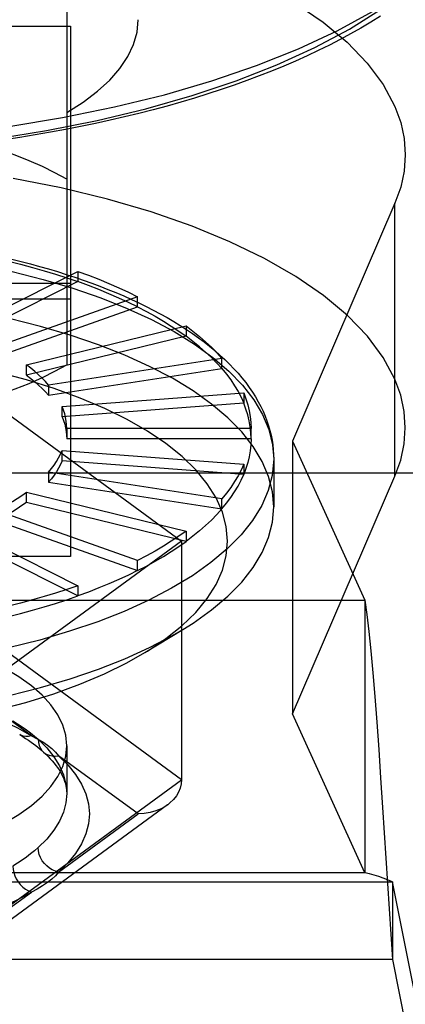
# Model space of a CAD drawing. Header units: inches. Extents: x 0 to 198, y 0 to 128.
# Tile 79 of 102: x 85.62 to 85.822, y 89.116 to 89.631. Entities that reach past the tile are written whole.
import ezdxf

# ---------------------------------------------------------------- set-up
doc = ezdxf.new("R2010")
doc.units = ezdxf.units.IN
doc.header["$LTSCALE"] = 10.872093
doc.header["$MEASUREMENT"] = 0
doc.linetypes.add('HIDDEN', pattern=[0.2, 0.1, -0.1])
doc.layers.get('0').update_dxf_attribs({"linetype": 'CONTINUOUS'})
doc.layers.add('DEFAULT_2', color=8, linetype='HIDDEN')

msp = doc.modelspace()

# ---------------------------------------------------------------- linework, layer by layer
at = {"color": 3, "linetype": 'Continuous'}
msp.add_line((41.37279, 89.394), (89.85279, 89.394), dxfattribs=at)
at = {"layer": 'DEFAULT_2', "color": 8, "linetype": 'HIDDEN'}
for p, q in [((85.64475, 89.67954), (85.64475, 89.45049)), ((85.32779, 89.62771), (85.64668, 89.62771)), ((85.64668, 89.62771), (85.64668, 89.35021)), ((85.81646, 89.53497), (85.76283, 89.41058)), ((85.81646, 89.39224), (85.81646, 89.53497)), ((85.58849, 89.46812), (85.65049, 89.49935)), ((85.65049, 89.49935), (85.65049, 89.494)), ((85.64668, 89.49294), (85.32779, 89.49294)), ((85.65049, 89.494), (85.58849, 89.46277)), ((85.32779, 89.48498), (85.64668, 89.48498)), ((85.68179, 89.48612), (85.6079, 89.45992)), ((85.68179, 89.48077), (85.68179, 89.48612)), ((85.6079, 89.45457), (85.68179, 89.48077)), ((85.62365, 89.45042), (85.70718, 89.4708)), ((85.70718, 89.4708), (85.70718, 89.46545)), ((85.70718, 89.46545), (85.62365, 89.44506)), ((85.62365, 89.44506), (85.62365, 89.45042)), ((85.72589, 89.45384), (85.63525, 89.4399)), ((85.72589, 89.44849), (85.72589, 89.45384)), ((85.63525, 89.43455), (85.72589, 89.44849)), ((85.59603, 89.43788), (85.70479, 89.35826)), ((85.63525, 89.4399), (85.63525, 89.43455)), ((85.64235, 89.4287), (85.73735, 89.43577)), ((85.73735, 89.43577), (85.73735, 89.43042)), ((85.73735, 89.43042), (85.64235, 89.42334)), ((85.64235, 89.42334), (85.64235, 89.4287)), ((85.7412, 89.41714), (85.64475, 89.41714)), ((85.64475, 89.41714), (85.64475, 89.41179)), ((85.7412, 89.41179), (85.7412, 89.41714)), ((85.7412, 89.41179), (85.64475, 89.41179)), ((85.76283, 89.41058), (85.76283, 89.26785)), ((85.76283, 89.41058), (85.80068, 89.32738)), ((85.64235, 89.40558), (85.73735, 89.3985)), ((85.64235, 89.40023), (85.64235, 89.40558)), ((85.73735, 89.39315), (85.64235, 89.40023)), ((85.75301, 89.40108), (85.75301, 89.37611)), ((85.72589, 89.38043), (85.63525, 89.39438)), ((85.63525, 89.39438), (85.63525, 89.38902)), ((85.73735, 89.3985), (85.73735, 89.39315)), ((85.63525, 89.38902), (85.72589, 89.37508)), ((85.76283, 89.26785), (85.81646, 89.39224)), ((85.62365, 89.38386), (85.70718, 89.36348)), ((85.62365, 89.37851), (85.62365, 89.38386)), ((85.70718, 89.35813), (85.62365, 89.37851)), ((85.72589, 89.37508), (85.72589, 89.38043)), ((85.68179, 89.34816), (85.6079, 89.37436)), ((85.6079, 89.36901), (85.68179, 89.3428)), ((85.58849, 89.36616), (85.65049, 89.33493)), ((85.70718, 89.36348), (85.70718, 89.35813)), ((85.65049, 89.32958), (85.58849, 89.3608)), ((85.70479, 89.35826), (85.59603, 89.27865)), ((85.70479, 89.35826), (85.70479, 89.23338)), ((85.64668, 89.35021), (85.32779, 89.35021)), ((85.68179, 89.3428), (85.68179, 89.34816)), ((85.65049, 89.33493), (85.65049, 89.32958)), ((85.17379, 89.32738), (85.80068, 89.32738)), ((85.80068, 89.32738), (85.80068, 89.18466)), ((85.70479, 89.23338), (85.59603, 89.31299)), ((85.6856, 89.29993), (85.70539, 89.31195)), ((85.62625, 89.25639), (85.58466, 89.28683)), ((85.80068, 89.18466), (85.76283, 89.26785)), ((85.64475, 89.25122), (85.64475, 89.22624)), ((85.68206, 89.21554), (85.64047, 89.24598)), ((85.59603, 89.15377), (85.70479, 89.23338)), ((85.69753, 89.22031), (85.59244, 89.14338)), ((85.81001, 89.21897), (85.8152, 89.13931)), ((85.64047, 89.1851), (85.68206, 89.21554)), ((85.80068, 89.18466), (85.17379, 89.18466)), ((85.15927, 89.18007), (85.8152, 89.18007)), ((85.8152, 89.18007), (85.8152, 89.13931)), ((85.86125, 88.94876), (85.8152, 89.18007)), ((85.58466, 89.14425), (85.62625, 89.17469)), ((85.8152, 89.13931), (85.15927, 89.13931)), ((85.8152, 89.13931), (85.86125, 88.908))]:
    msp.add_line(p, q, dxfattribs=at)
for points in [[(85.37703, 89.56745), (85.40537, 89.5643), (85.43401, 89.56209), (85.46305, 89.56083), (85.49223, 89.56052), (85.52137, 89.56115), (85.5503, 89.56274), (85.57883, 89.56526), (85.60683, 89.5687), (85.6342, 89.57307), (85.66071, 89.57831), (85.68616, 89.58441), (85.71042, 89.59131), (85.73332, 89.59899), (85.75474, 89.60738), (85.77455, 89.61644), (85.79265, 89.62612), (85.80891, 89.63636)], [(85.76431, 89.63963), (85.7789, 89.62966), (85.79149, 89.61921), (85.802, 89.60834), (85.81031, 89.59717), (85.81646, 89.58568)], [(85.37703, 89.57294), (85.40627, 89.56981), (85.43599, 89.56765), (85.46602, 89.56646), (85.49617, 89.56626), (85.52627, 89.56704), (85.55614, 89.56881), (85.5856, 89.57154), (85.61447, 89.57523), (85.64257, 89.57986), (85.66975, 89.58538), (85.69583, 89.59178), (85.72067, 89.59901), (85.7441, 89.60703), (85.766, 89.6158), (85.78623, 89.62525), (85.80467, 89.63534)], [(85.80884, 89.63285), (85.80381, 89.62971), (85.79861, 89.62663), (85.79327, 89.6236), (85.78778, 89.62064), (85.78215, 89.61773), (85.77637, 89.61489), (85.77046, 89.61211), (85.76441, 89.60939), (85.75824, 89.60674), (85.75193, 89.60415), (85.7455, 89.60163), (85.73894, 89.59917), (85.73227, 89.59678), (85.72548, 89.59446), (85.71858, 89.5922), (85.71157, 89.59002), (85.70445, 89.5879), (85.69723, 89.58586), (85.68991, 89.58388), (85.6825, 89.58198), (85.67499, 89.58016), (85.6674, 89.5784), (85.65972, 89.57672), (85.65196, 89.57512), (85.64412, 89.57359), (85.63621, 89.57213), (85.62822, 89.57075), (85.62017, 89.56945), (85.61206, 89.56823)], [(85.64475, 89.58251), (85.65332, 89.58792), (85.66082, 89.59356), (85.66725, 89.59945), (85.67258, 89.60553), (85.67674, 89.61177), (85.67974, 89.61812), (85.68154, 89.62456), (85.68215, 89.63103)], [(85.81646, 89.58568), (85.81947, 89.57726), (85.82128, 89.56881), (85.82188, 89.56032)], [(85.64475, 89.54752), (85.63858, 89.55091), (85.63202, 89.55415), (85.62507, 89.55724), (85.61774, 89.56018), (85.61008, 89.56295), (85.60207, 89.56556)], [(85.82188, 89.56032), (85.82128, 89.55183), (85.81947, 89.54338), (85.81646, 89.53497)], [(85.81646, 89.44295), (85.81037, 89.45437), (85.80212, 89.46548), (85.79167, 89.47631), (85.77915, 89.48675), (85.7646, 89.49672), (85.74819, 89.50613), (85.73009, 89.5149), (85.71032, 89.52301), (85.68888, 89.53046), (85.66602, 89.53715), (85.6419, 89.54301), (85.61673, 89.54801)], [(85.48938, 89.51339), (85.50829, 89.51304), (85.52708, 89.51212), (85.54568, 89.51065), (85.56398, 89.50861), (85.58189, 89.50603), (85.59932, 89.50292), (85.61618, 89.49929), (85.63239, 89.49517), (85.64787, 89.49056), (85.66253, 89.48551), (85.6763, 89.48002), (85.68911, 89.47414), (85.7009, 89.46788), (85.7116, 89.46129), (85.72117, 89.45439), (85.72956, 89.44722), (85.73671, 89.43982), (85.7426, 89.43222), (85.74719, 89.42446), (85.75047, 89.41658), (85.75241, 89.40863), (85.75301, 89.40108)], [(85.61424, 89.50473), (85.62058, 89.50313), (85.62681, 89.50145), (85.63292, 89.4997), (85.63891, 89.49787), (85.64477, 89.49597), (85.65049, 89.494)], [(85.61599, 89.50575), (85.62088, 89.50454), (85.62571, 89.50328), (85.63048, 89.50198), (85.6352, 89.50063), (85.63985, 89.49924), (85.64443, 89.4978), (85.64895, 89.49632), (85.6534, 89.49479), (85.65778, 89.49322), (85.66208, 89.49161), (85.66631, 89.48995), (85.67047, 89.48825), (85.67454, 89.48651), (85.67854, 89.48472), (85.68245, 89.48289), (85.68629, 89.48103), (85.69003, 89.47912), (85.69368, 89.47717), (85.69725, 89.47518), (85.70072, 89.47315), (85.7041, 89.47108), (85.70738, 89.46897), (85.71056, 89.46683), (85.71365, 89.46465), (85.71662, 89.46243), (85.71949, 89.46018), (85.72226, 89.4579), (85.72491, 89.45558), (85.72745, 89.45324), (85.72987, 89.45086), (85.73218, 89.44846), (85.73436, 89.44604), (85.73643, 89.4436), (85.73837, 89.44115), (85.74019, 89.43867), (85.74188, 89.43618), (85.74345, 89.43369), (85.74489, 89.43119), (85.74622, 89.42868), (85.74742, 89.42617), (85.7485, 89.42366), (85.74946, 89.42115), (85.7503, 89.41864), (85.75102, 89.41613), (85.75164, 89.41362), (85.75213, 89.41111), (85.75252, 89.4086), (85.7528, 89.40609), (85.75296, 89.40358), (85.75301, 89.40108)], [(85.65049, 89.49935), (85.65609, 89.49731), (85.66153, 89.4952), (85.66683, 89.49302), (85.67197, 89.49079), (85.67696, 89.48848), (85.68179, 89.48612)], [(85.68179, 89.48077), (85.67696, 89.48313), (85.67197, 89.48543), (85.66683, 89.48767), (85.66153, 89.48985), (85.65608, 89.49196), (85.65049, 89.494)], [(85.75301, 89.37611), (85.75234, 89.38412), (85.75031, 89.39209), (85.74694, 89.39998), (85.74225, 89.40775), (85.73626, 89.41535), (85.729, 89.42276), (85.72051, 89.42993), (85.71083, 89.43682), (85.70001, 89.44341), (85.68811, 89.44965), (85.67518, 89.45552), (85.66129, 89.46098), (85.64652, 89.46601), (85.63094, 89.47059), (85.61463, 89.47468), (85.59766, 89.47827), (85.58014, 89.48133), (85.56214, 89.48387), (85.54376, 89.48585), (85.52509, 89.48727), (85.50623, 89.48813), (85.48727, 89.48842)], [(85.68179, 89.48077), (85.68646, 89.47835), (85.69096, 89.47587), (85.69528, 89.47334), (85.69943, 89.47076), (85.7034, 89.46813), (85.70718, 89.46545)], [(85.70718, 89.4708), (85.71078, 89.46807), (85.71419, 89.4653), (85.71741, 89.46249), (85.72044, 89.45965), (85.72326, 89.45676), (85.72589, 89.45384)], [(85.72589, 89.44849), (85.72326, 89.45141), (85.72044, 89.45429), (85.71741, 89.45714), (85.71419, 89.45995), (85.71078, 89.46272), (85.70718, 89.46545)], [(85.60207, 89.43245), (85.61008, 89.43506), (85.61774, 89.43783), (85.62507, 89.44077), (85.63202, 89.44386), (85.63858, 89.4471), (85.64475, 89.45049)], [(85.63525, 89.4399), (85.63362, 89.44171), (85.63187, 89.4435), (85.62999, 89.44527), (85.628, 89.44701), (85.62588, 89.44872), (85.62365, 89.45042)], [(85.6856, 89.29993), (85.68694, 89.30076), (85.69655, 89.30722), (85.70498, 89.31396), (85.71219, 89.32095), (85.71815, 89.32815), (85.72283, 89.33552), (85.72619, 89.34301), (85.72822, 89.3506), (85.7289, 89.35822), (85.72823, 89.36585), (85.72622, 89.37343), (85.72288, 89.38093), (85.71821, 89.3883), (85.71227, 89.3955), (85.70506, 89.40249), (85.69664, 89.40924), (85.68705, 89.4157), (85.67635, 89.42185), (85.66458, 89.42764), (85.65183, 89.43304), (85.63815, 89.43803), (85.62363, 89.44257), (85.60837, 89.44663)], [(85.72589, 89.44849), (85.72832, 89.44554), (85.73054, 89.44257), (85.73255, 89.43956), (85.73436, 89.43654), (85.73596, 89.43349), (85.73735, 89.43042)], [(85.62365, 89.44506), (85.62588, 89.44337), (85.628, 89.44166), (85.62999, 89.43991), (85.63187, 89.43815), (85.63362, 89.43636), (85.63525, 89.43455)], [(85.82188, 89.4176), (85.82128, 89.42609), (85.81947, 89.43453), (85.81646, 89.44295)], [(85.73735, 89.43577), (85.73852, 89.43269), (85.73949, 89.4296), (85.74024, 89.42649), (85.74077, 89.42338), (85.7411, 89.42026), (85.7412, 89.41714)], [(85.7412, 89.41179), (85.7411, 89.41491), (85.74077, 89.41803), (85.74024, 89.42114), (85.73949, 89.42425), (85.73852, 89.42734), (85.73735, 89.43042)], [(85.64475, 89.41714), (85.64468, 89.41908), (85.64448, 89.42101), (85.64415, 89.42294), (85.64368, 89.42487), (85.64308, 89.42678), (85.64235, 89.4287)], [(85.64235, 89.42334), (85.64308, 89.42143), (85.64368, 89.41951), (85.64415, 89.41759), (85.64448, 89.41566), (85.64468, 89.41372), (85.64475, 89.41179)], [(85.81646, 89.39224), (85.81947, 89.40066), (85.82128, 89.4091), (85.82188, 89.4176)], [(85.7412, 89.41179), (85.7411, 89.40866), (85.74077, 89.40555), (85.74024, 89.40243), (85.73949, 89.39933), (85.73852, 89.39623), (85.73735, 89.39315)], [(85.63525, 89.39438), (85.63675, 89.39621), (85.63813, 89.39805), (85.63938, 89.39991), (85.6405, 89.40179), (85.64149, 89.40368), (85.64235, 89.40558)], [(85.75301, 89.40108), (85.75226, 89.39264), (85.75017, 89.3847), (85.74675, 89.37683), (85.74201, 89.36909), (85.73597, 89.36151), (85.72868, 89.35413), (85.72016, 89.34699), (85.71046, 89.34012), (85.69963, 89.33357), (85.68773, 89.32735), (85.6748, 89.32151), (85.66093, 89.31607), (85.64618, 89.31106), (85.63062, 89.30651), (85.61433, 89.30244), (85.5974, 89.29887), (85.57991, 89.29582), (85.56195, 89.2933), (85.54361, 89.29133), (85.52499, 89.28991), (85.50618, 89.28906), (85.48727, 89.28877)], [(85.64235, 89.40023), (85.64149, 89.39833), (85.6405, 89.39644), (85.63938, 89.39456), (85.63813, 89.3927), (85.63675, 89.39085), (85.63525, 89.38902)], [(85.73735, 89.3985), (85.73596, 89.39544), (85.73436, 89.39239), (85.73255, 89.38936), (85.73054, 89.38636), (85.72832, 89.38338), (85.72589, 89.38043)], [(85.72589, 89.37508), (85.72831, 89.37803), (85.73054, 89.38101), (85.73255, 89.38401), (85.73436, 89.38704), (85.73596, 89.39009), (85.73735, 89.39315)], [(85.6079, 89.37436), (85.6108, 89.37586), (85.61359, 89.3774), (85.61627, 89.37897), (85.61884, 89.38057), (85.6213, 89.3822), (85.62365, 89.38386)], [(85.62365, 89.37851), (85.6213, 89.37685), (85.61884, 89.37521), (85.61627, 89.37361), (85.61359, 89.37204), (85.6108, 89.37051), (85.6079, 89.36901)], [(85.70539, 89.31195), (85.71083, 89.31539), (85.72051, 89.32228), (85.729, 89.32945), (85.73626, 89.33686), (85.74225, 89.34446), (85.74694, 89.35223), (85.75031, 89.36012), (85.75234, 89.36809), (85.75301, 89.37611)], [(85.72589, 89.37508), (85.72326, 89.37216), (85.72044, 89.36928), (85.71741, 89.36643), (85.71419, 89.36362), (85.71078, 89.36085), (85.70718, 89.35813)], [(85.70718, 89.36348), (85.7034, 89.3608), (85.69943, 89.35817), (85.69528, 89.35558), (85.69096, 89.35305), (85.68646, 89.35058), (85.68179, 89.34816)], [(85.68179, 89.3428), (85.68646, 89.34522), (85.69096, 89.3477), (85.69528, 89.35023), (85.69943, 89.35281), (85.7034, 89.35545), (85.70718, 89.35813)], [(85.68179, 89.3428), (85.67696, 89.34044), (85.67197, 89.33814), (85.66683, 89.3359), (85.66153, 89.33373), (85.65609, 89.33162), (85.65049, 89.32958)], [(85.65049, 89.33493), (85.64477, 89.33296), (85.63891, 89.33106), (85.63292, 89.32923), (85.62681, 89.32748), (85.62058, 89.3258), (85.61424, 89.3242)], [(85.61424, 89.31885), (85.62058, 89.32045), (85.62681, 89.32212), (85.63292, 89.32388), (85.63891, 89.3257), (85.64477, 89.3276), (85.65049, 89.32958)], [(85.80068, 89.32738), (85.80172, 89.31986), (85.80276, 89.31096), (85.80379, 89.30078), (85.80483, 89.2894), (85.80587, 89.27694), (85.8069, 89.26353), (85.80794, 89.24931), (85.80898, 89.2344), (85.81001, 89.21897)], [(85.48727, 89.2638), (85.50623, 89.26408), (85.52509, 89.26494), (85.54376, 89.26636), (85.56214, 89.26834), (85.58014, 89.27088), (85.59766, 89.27394), (85.61463, 89.27753), (85.63094, 89.28162), (85.64652, 89.2862), (85.66129, 89.29123), (85.67518, 89.29669), (85.68811, 89.30256), (85.70001, 89.3088), (85.70539, 89.31195)], [(85.64475, 89.25122), (85.64421, 89.25667), (85.64265, 89.26204), (85.64004, 89.26736), (85.63643, 89.27257), (85.63181, 89.27763), (85.62625, 89.28252), (85.61975, 89.2872), (85.61239, 89.29164), (85.60418, 89.29581), (85.59521, 89.29968), (85.58551, 89.30323), (85.57516, 89.30644), (85.56422, 89.30929), (85.55277, 89.31174), (85.54091, 89.31379), (85.52812, 89.3155)], [(85.48727, 89.25615), (85.50539, 89.25643), (85.52332, 89.25729), (85.5411, 89.25871), (85.55857, 89.26069), (85.57563, 89.26322), (85.59218, 89.26627), (85.60811, 89.26983), (85.62337, 89.27389), (85.63792, 89.27843), (85.65164, 89.28341), (85.66442, 89.28882), (85.67622, 89.29461), (85.6856, 89.29993)], [(85.52861, 89.28492), (85.54028, 89.28349), (85.55162, 89.28171), (85.56266, 89.2796), (85.57332, 89.27715), (85.58353, 89.27439), (85.59326, 89.27133), (85.60243, 89.26798), (85.61102, 89.26436), (85.61895, 89.2605), (85.62625, 89.25639)], [(85.61655, 89.26425), (85.61902, 89.26271), (85.62139, 89.26114), (85.62365, 89.25954), (85.6258, 89.25791), (85.62785, 89.25625), (85.62978, 89.25457)], [(85.62625, 89.25639), (85.62472, 89.25608), (85.62325, 89.25603), (85.62189, 89.25625), (85.62064, 89.25672), (85.62011, 89.257)], [(85.62011, 89.257), (85.6217, 89.25602), (85.62324, 89.25503), (85.62469, 89.25407), (85.62604, 89.25312), (85.62732, 89.25219), (85.62853, 89.25128), (85.62964, 89.2504), (85.63069, 89.24954), (85.63168, 89.24869), (85.63258, 89.2479)], [(85.62625, 89.25639), (85.62933, 89.25485), (85.63214, 89.25324), (85.63466, 89.25155), (85.6369, 89.24976), (85.63883, 89.2479), (85.64047, 89.24598)], [(85.52861, 89.187), (85.54091, 89.18865), (85.55277, 89.1907), (85.56422, 89.19316), (85.57516, 89.196), (85.58551, 89.19921), (85.59521, 89.20276), (85.60419, 89.20664), (85.61239, 89.21081), (85.61975, 89.21525), (85.62625, 89.21992), (85.63181, 89.22481), (85.63643, 89.22987), (85.64004, 89.23508), (85.64265, 89.2404), (85.64421, 89.24577), (85.64475, 89.25122)], [(85.62978, 89.25457), (85.6343, 89.25008), (85.63804, 89.24546), (85.64096, 89.24075), (85.64306, 89.23596), (85.64432, 89.23111), (85.64475, 89.22624)], [(85.62978, 89.25456), (85.62992, 89.25291), (85.6303, 89.25137), (85.63092, 89.24999), (85.63175, 89.24877), (85.63258, 89.2479)], [(85.63258, 89.2479), (85.6328, 89.24771), (85.63405, 89.24685), (85.63548, 89.24623), (85.63706, 89.24586), (85.63873, 89.24578), (85.64047, 89.24598)], [(85.63258, 89.2479), (85.63383, 89.24674), (85.63502, 89.24558), (85.63613, 89.24442), (85.63718, 89.24326), (85.63816, 89.2421), (85.63907, 89.24094), (85.63991, 89.23979), (85.64069, 89.23863), (85.6414, 89.23747), (85.64205, 89.2363), (85.64264, 89.23513), (85.64316, 89.23395), (85.64361, 89.23274), (85.644, 89.23151), (85.64431, 89.23024), (85.64455, 89.22895), (85.6447, 89.22761), (85.64475, 89.22624)], [(85.64047, 89.24598), (85.64534, 89.24115), (85.64934, 89.2362), (85.65249, 89.23113), (85.65474, 89.22598), (85.6561, 89.22077), (85.65656, 89.21554), (85.6561, 89.2103), (85.65474, 89.2051), (85.65249, 89.19994), (85.64934, 89.19488), (85.64534, 89.18993), (85.64047, 89.1851)], [(85.70479, 89.23338), (85.70462, 89.23123), (85.70412, 89.22908), (85.70328, 89.22698), (85.70209, 89.22496), (85.70058, 89.22304), (85.69873, 89.22126), (85.69757, 89.22034)], [(85.64475, 89.22624), (85.64432, 89.22137), (85.64306, 89.21653), (85.64096, 89.21174), (85.63804, 89.20702), (85.6343, 89.20241), (85.62978, 89.19794)], [(85.69757, 89.22034), (85.69657, 89.21965), (85.69413, 89.21826), (85.69141, 89.21712), (85.68846, 89.21626), (85.68533, 89.21573), (85.68206, 89.21554)], [(85.62978, 89.19794), (85.62785, 89.19626), (85.6258, 89.19461), (85.62365, 89.19298), (85.62139, 89.19138), (85.61902, 89.1898), (85.61655, 89.18825)], [(85.64047, 89.1851), (85.63879, 89.18557), (85.63717, 89.18628), (85.63568, 89.18719), (85.63429, 89.1883), (85.63302, 89.1896), (85.63192, 89.19108), (85.63102, 89.19268), (85.63034, 89.19439), (85.62993, 89.19616), (85.62978, 89.19793)], [(85.61655, 89.18824), (85.61667, 89.18653), (85.61702, 89.18481), (85.61758, 89.18314), (85.61833, 89.18153), (85.61929, 89.17998), (85.62042, 89.17854), (85.62172, 89.17726), (85.62315, 89.17616), (85.62467, 89.17529), (85.62625, 89.17469)], [(85.64047, 89.1851), (85.63882, 89.18321), (85.63688, 89.18139), (85.63464, 89.17962), (85.63212, 89.1779), (85.62932, 89.17625), (85.62625, 89.17469)], [(85.8152, 89.18007), (85.81036, 89.18189), (85.80794, 89.18275), (85.80552, 89.18353), (85.8031, 89.18418), (85.80068, 89.18466)], [(85.62625, 89.17469), (85.61895, 89.17058), (85.61102, 89.16672), (85.60243, 89.1631), (85.59326, 89.15975), (85.58353, 89.15669), (85.57332, 89.15393), (85.56266, 89.15148), (85.55162, 89.14936), (85.54028, 89.14759), (85.52861, 89.14616)]]:
    msp.add_lwpolyline(points, dxfattribs=at)

doc.saveas('drawing.dxf')
